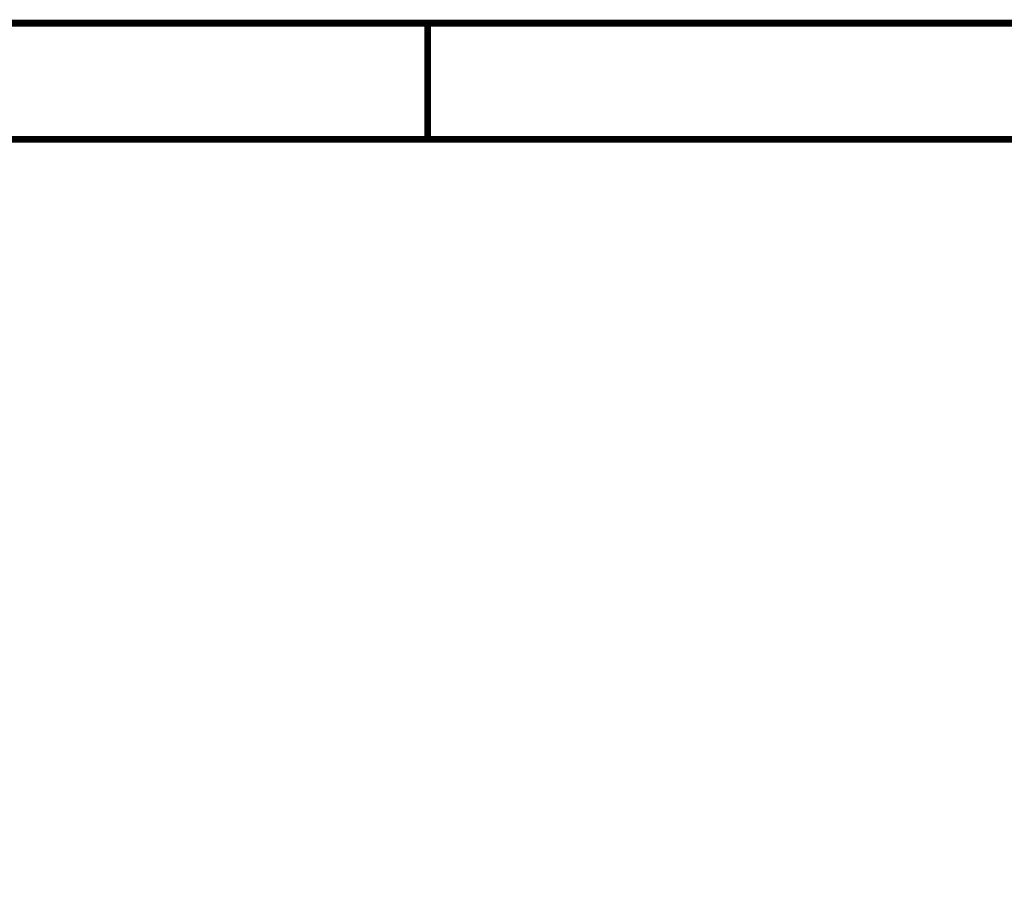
# Model space of a CAD drawing. Header units: inches. Extents: x 0 to 17, y 0 to 11.
# Tile 103 of 256: x 10.6 to 12.3, y 9.5 to 11. Entities that reach past the tile are written whole.
import ezdxf

# ---------------------------------------------------------------- set-up
doc = ezdxf.new("R2010")
doc.units = ezdxf.units.IN
doc.header["$MEASUREMENT"] = 0
doc.layers.add('Sheet', color=255, linetype='Continuous')

msp = doc.modelspace()

# ---------------------------------------------------------------- linework, layer by layer
at = {"layer": 'Sheet'}
for points in [[(0.0008, 11, 0.0118, 0.0118, 0), (17, 11, 0.0118, 0.0118, 0), (17, 0, 0.0118, 0.0118, 0), (0.0008, 0, 0.0118, 0.0118, 0), (0.0008, 11, 0.0118, 0.0118, 0)], [(0.0008, 11, 0.0039, 0.0039, 0), (0.0008, 0, 0.0039, 0.0039, 0), (17, 0, 0.0039, 0.0039, 0), (17, 11, 0.0039, 0.0039, 0), (0.0008, 11, 0.0039, 0.0039, 0), (0.0008, 11, 0.0039, 0.0039, 0)], [(0.2006, 10.7994, 0.0118, 0.0118, 0), (16.8002, 10.7994, 0.0118, 0.0118, 0), (16.8002, 0.1998, 0.0118, 0.0118, 0), (0.2006, 0.1998, 0.0118, 0.0118, 0), (0.2006, 10.7994, 0.0118, 0.0118, 0)], [(0.2006, 10.7994, 0.0039, 0.0039, 0), (0.2006, 0.1998, 0.0039, 0.0039, 0), (16.8002, 0.1998, 0.0039, 0.0039, 0), (16.8002, 10.7994, 0.0039, 0.0039, 0), (0.2006, 10.7994, 0.0039, 0.0039, 0), (0.2006, 10.7994, 0.0039, 0.0039, 0)]]:
    msp.add_lwpolyline(points, format="xyseb", close=True, dxfattribs=at)
msp.add_lwpolyline([(11.3335, 11, 0.0118, 0.0118, 0), (11.3335, 10.7998, 0.0118, 0.0118, 0)], format="xyseb", dxfattribs=at)

doc.saveas('drawing.dxf')
